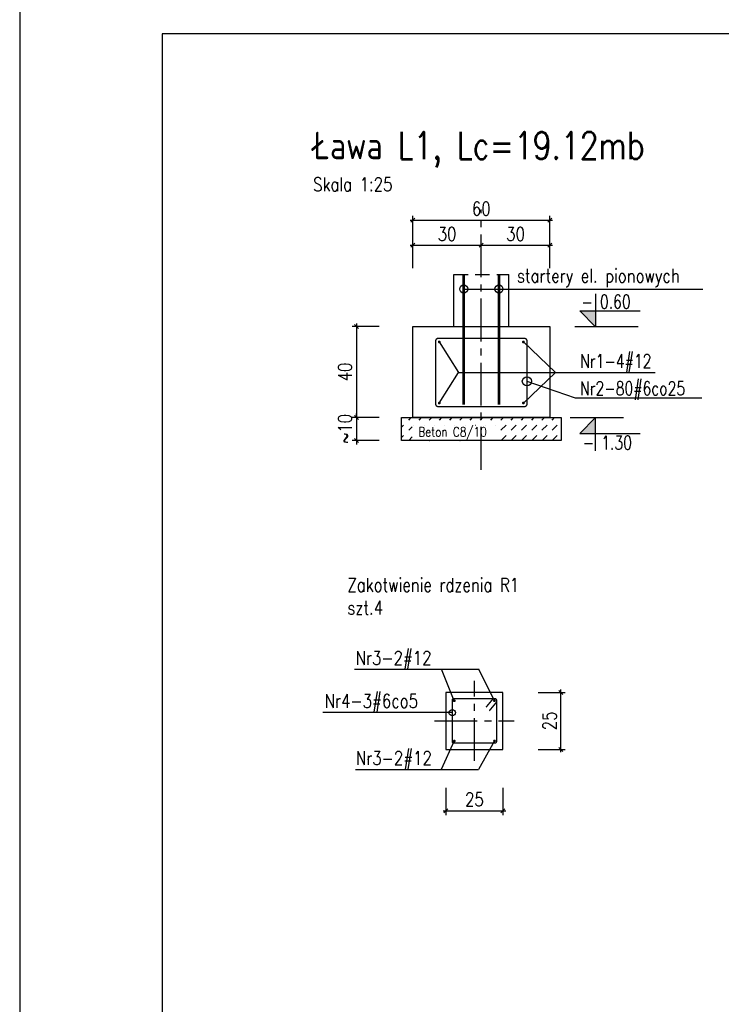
# Model space of a CAD drawing. Header units: millimetres. Extents: x 1283012 to 1317293, y -98285 to -69720.
# Tile 8 of 24: x 1285037 to 1288113, y -84599 to -80282. Entities that reach past the tile are written whole.
import ezdxf

# ---------------------------------------------------------------- set-up
doc = ezdxf.new("R2010")
doc.units = ezdxf.units.MM
doc.header["$LTSCALE"] = 250
for name, pattern in [('CENTER2', [1.125, 0.75, -0.125, 0.125, -0.125]), ('DASHED2', [0.375, 0.25, -0.125]), ('PRZERYWANA', [0.282222, 0.141111, -0.141111])]:
    doc.linetypes.add(name, pattern=pattern)
for name, color, linetype in [('11 - opisy TXT2', 4, 'Continuous'), ('111 - opisy TXT3', 2, 'Continuous'), ('2 - linie odniesienia opisy', 8, 'Continuous'), ('3', 4, 'Continuous'), ('3 - linia 1', 1, 'Continuous'), ('33 - linia 2', 3, 'Continuous'), ('44 - osie 2', 6, 'CENTER2'), ('5', 8, 'Continuous'), ('55 - cienka przerywana 2', 1, 'DASHED2'), ('77', 8, 'Continuous'), ('8 - zbrojenie', 8, 'Continuous'), ('9 - kreskowanie', 1, 'Continuous')]:
    doc.layers.add(name, color=color, linetype=linetype)
doc.styles.add('TXT1.5', font='simplex.shx', dxfattribs={"width": 0.8, "height": 42})
doc.styles.add('TXT2', font='simplex.shx', dxfattribs={"width": 0.8, "height": 60})
doc.styles.add('TXT3', font='simplex.shx', dxfattribs={"width": 0.8, "height": 120})
doc.dimstyles.new('Kopia R1', dxfattribs={"dimtxt": 60, "dimasz": 35, "dimexe": 17.5, "dimexo": 37.5, "dimgap": 1.5, "dimtad": 0, "dimdec": 0, "dimlfac": 0.1, "dimzin": 0, "dimdsep": 46, "dimtxsty": 'TXT3', "dimblk": 'DOTBLANK', "dimblk1": 'DOTBLANK', "dimblk2": 'OBLIQUE', "dimcen": -3, "dimdle": 12.5, "dimclrt": 4, "dimadec": 0, "dimazin": 0, "dimtfac": 0.75, "dimtdec": 0, "dimtix": 1, "dimtmove": 2, "dimatfit": 3, "dimldrblk": 'DOTBLANK', "dimfxl": 17.5, "dimfxlon": 1, "dimtvp": 0.75, "dimtolj": 1, "dimtzin": 0, "dimarcsym": 0})
doc.dimstyles.new('R1 - centymetry', dxfattribs={"dimtxt": 60, "dimasz": 17.5, "dimexe": 18.75, "dimexo": 18.75, "dimgap": 20, "dimtad": 1, "dimdec": 1, "dimlfac": 0.1, "dimrnd": 0.5, "dimdsep": 46, "dimtxsty": 'TXT2', "dimblk1": 'OBLIQUE', "dimblk2": 'OBLIQUE', "dimsah": 1, "dimcen": -0.75, "dimdle": 12.5, "dimclrt": 4, "dimadec": 0, "dimazin": 0, "dimtfac": 0.75, "dimtdec": 1, "dimtix": 1, "dimtmove": 2, "dimatfit": 3, "dimldrblk": 'OBLIQUE', "dimfxl": 100, "dimfxlon": 1, "dimtvp": 0.75, "dimtolj": 1, "dimtzin": 0, "dimarcsym": 0})

# ---------------------------------------------------------------- blocks, each defined once
blk = doc.blocks.new('_OBLIQUE')
at = {"color": 0, "linetype": 'ByBlock'}
blk.add_line((-0.5, -0.5), (0.5, 0.5), dxfattribs=at)
blk = doc.blocks.new('*D111')
at = {"layer": '2 - linie odniesienia opisy', "color": 0, "lineweight": -2, "transparency": 16777216}
for p, q in [((1286513.2, -81614.2), (1286513.2, -82039.2)), ((1286613.2, -81626.7), (1286494.4, -81626.7)), ((1286613.2, -82026.7), (1286494.4, -82026.7))]:
    blk.add_line(p, q, dxfattribs=at)
at = {"layer": 'Defpoints', "color": 0, "transparency": 16777216}
for p in [(1286760.7, -81626.7), (1286513.2, -82026.7), (1286760.7, -82026.7)]:
    blk.add_point(p, dxfattribs=at)
at = {"layer": '2 - linie odniesienia opisy', "color": 0, "lineweight": -2, "transparency": 16777216, "xscale": 17.5, "yscale": 17.5, "zscale": 17.5}
for p, rotation in [((1286513.2, -81626.7), 90), ((1286513.2, -82026.7), 270)]:
    blk.add_blockref('_OBLIQUE', p, dxfattribs=dict(at, rotation=rotation))
at = {"layer": '2 - linie odniesienia opisy', "color": 4, "transparency": 16777216, "insert": (1286463.2, -81826.7), "char_height": 60, "attachment_point": 5, "rotation": 90, "style": 'TXT2'}
blk.add_mtext('\\A1;40', dxfattribs=at)
blk = doc.blocks.new('*D112')
at = {"layer": '2 - linie odniesienia opisy', "color": 0, "lineweight": -2, "transparency": 16777216}
for p, q in [((1286513.2, -82026.7), (1286513.2, -82009.2)), ((1286613.2, -82026.7), (1286494.4, -82026.7)), ((1286513.2, -82014.2), (1286513.2, -82139.2)), ((1286613.2, -82126.7), (1286494.4, -82126.7)), ((1286513.2, -82126.7), (1286513.2, -82144.2))]:
    blk.add_line(p, q, dxfattribs=at)
at = {"layer": 'Defpoints', "color": 0, "transparency": 16777216}
for p in [(1286697.8, -82026.7), (1286513.2, -82126.7), (1286710.7, -82126.7)]:
    blk.add_point(p, dxfattribs=at)
at = {"layer": '2 - linie odniesienia opisy', "color": 0, "lineweight": -2, "transparency": 16777216, "xscale": 17.5, "yscale": 17.5, "zscale": 17.5}
for p, rotation in [((1286513.2, -82026.7), 270), ((1286513.2, -82126.7), 90)]:
    blk.add_blockref('_OBLIQUE', p, dxfattribs=dict(at, rotation=rotation))
at = {"layer": '2 - linie odniesienia opisy', "color": 4, "transparency": 16777216, "insert": (1286463.2, -82076.7), "char_height": 60, "attachment_point": 5, "rotation": 90, "style": 'TXT2'}
blk.add_mtext('\\A1;~10', dxfattribs=at)
blk = doc.blocks.new('*D113')
at = {"layer": '2 - linie odniesienia opisy', "color": 0, "lineweight": -2, "transparency": 16777216}
for p, q in [((1286748.2, -81271.2), (1287073.2, -81271.2)), ((1286760.7, -81371.2), (1286760.7, -81252.5)), ((1287060.7, -81371.2), (1287060.7, -81252.5))]:
    blk.add_line(p, q, dxfattribs=at)
at = {"layer": 'Defpoints', "color": 0, "transparency": 16777216}
for p in [(1287060.7, -81271.2), (1287060.7, -81537.6), (1286760.7, -81626.7)]:
    blk.add_point(p, dxfattribs=at)
at = {"layer": '2 - linie odniesienia opisy', "color": 0, "lineweight": -2, "transparency": 16777216, "xscale": 17.5, "yscale": 17.5, "zscale": 17.5, "rotation": 180}
blk.add_blockref('_OBLIQUE', (1286760.7, -81271.2), dxfattribs=at)
at = {"layer": '2 - linie odniesienia opisy', "color": 0, "lineweight": -2, "transparency": 16777216, "xscale": 17.5, "yscale": 17.5, "zscale": 17.5}
blk.add_blockref('_OBLIQUE', (1287060.7, -81271.2), dxfattribs=at)
at = {"layer": '2 - linie odniesienia opisy', "color": 4, "transparency": 16777216, "insert": (1286910.7, -81221.2), "char_height": 60, "attachment_point": 5, "style": 'TXT2'}
blk.add_mtext('\\A1;30', dxfattribs=at)
blk = doc.blocks.new('*D114')
at = {"layer": '2 - linie odniesienia opisy', "color": 0, "lineweight": -2, "transparency": 16777216}
for p, q in [((1287048.2, -81271.2), (1287373.2, -81271.2)), ((1287060.7, -81371.2), (1287060.7, -81252.5)), ((1287360.7, -81371.2), (1287360.7, -81252.5))]:
    blk.add_line(p, q, dxfattribs=at)
at = {"layer": 'Defpoints', "color": 0, "transparency": 16777216}
for p in [(1287360.7, -81271.2), (1287060.7, -81537.6), (1287360.7, -81626.7)]:
    blk.add_point(p, dxfattribs=at)
at = {"layer": '2 - linie odniesienia opisy', "color": 0, "lineweight": -2, "transparency": 16777216, "xscale": 17.5, "yscale": 17.5, "zscale": 17.5, "rotation": 180}
blk.add_blockref('_OBLIQUE', (1287060.7, -81271.2), dxfattribs=at)
at = {"layer": '2 - linie odniesienia opisy', "color": 0, "lineweight": -2, "transparency": 16777216, "xscale": 17.5, "yscale": 17.5, "zscale": 17.5}
blk.add_blockref('_OBLIQUE', (1287360.7, -81271.2), dxfattribs=at)
at = {"layer": '2 - linie odniesienia opisy', "color": 4, "transparency": 16777216, "insert": (1287210.7, -81221.2), "char_height": 60, "attachment_point": 5, "style": 'TXT2'}
blk.add_mtext('\\A1;30', dxfattribs=at)
blk = doc.blocks.new('*D115')
at = {"layer": '2 - linie odniesienia opisy', "color": 0, "lineweight": -2, "transparency": 16777216}
for p, q in [((1286760.7, -81260.9), (1286760.7, -81142.1)), ((1287360.7, -81260.9), (1287360.7, -81142.1)), ((1286748.2, -81160.9), (1287373.2, -81160.9))]:
    blk.add_line(p, q, dxfattribs=at)
at = {"layer": 'Defpoints', "color": 0, "transparency": 16777216}
for p in [(1287360.7, -81160.9), (1286760.7, -81626.7), (1287360.7, -81626.7)]:
    blk.add_point(p, dxfattribs=at)
at = {"layer": '2 - linie odniesienia opisy', "color": 0, "lineweight": -2, "transparency": 16777216, "xscale": 17.5, "yscale": 17.5, "zscale": 17.5, "rotation": 180}
blk.add_blockref('_OBLIQUE', (1286760.7, -81160.9), dxfattribs=at)
at = {"layer": '2 - linie odniesienia opisy', "color": 0, "lineweight": -2, "transparency": 16777216, "xscale": 17.5, "yscale": 17.5, "zscale": 17.5}
blk.add_blockref('_OBLIQUE', (1287360.7, -81160.9), dxfattribs=at)
at = {"layer": '2 - linie odniesienia opisy', "color": 4, "transparency": 16777216, "insert": (1287060.7, -81110.9), "char_height": 60, "attachment_point": 5, "style": 'TXT2'}
blk.add_mtext('\\A1;60', dxfattribs=at)
blk = doc.blocks.new('poz')
at = {"layer": '2 - linie odniesienia opisy', "linetype": 'Continuous'}
blk.add_lwpolyline([(0, 58), (0, 0), (-27.4, 28), (78.3, 28)], dxfattribs=at)
at = {"layer": '2 - linie odniesienia opisy', "color": 4, "linetype": 'Continuous', "style": 'TXT2', "width": 0.75}
blk.add_attdef('POZ', (-29.7, 32), '', height=24, dxfattribs=at)
blk = doc.blocks.new('*D183')
at = {"layer": '2 - linie odniesienia opisy', "color": 0, "lineweight": -2, "transparency": 16777216}
for p, q in [((1286905.4, -83650.4), (1286905.4, -83769.1)), ((1287155.4, -83650.4), (1287155.4, -83769.1)), ((1286892.9, -83750.4), (1287167.9, -83750.4))]:
    blk.add_line(p, q, dxfattribs=at)
at = {"layer": 'Defpoints', "color": 0, "transparency": 16777216}
for p in [(1286905.4, -83481.1), (1287155.4, -83481.1), (1287155.4, -83750.4)]:
    blk.add_point(p, dxfattribs=at)
at = {"layer": '2 - linie odniesienia opisy', "color": 0, "lineweight": -2, "transparency": 16777216, "xscale": 17.5, "yscale": 17.5, "zscale": 17.5, "rotation": 180}
blk.add_blockref('_OBLIQUE', (1286905.4, -83750.4), dxfattribs=at)
at = {"layer": '2 - linie odniesienia opisy', "color": 0, "lineweight": -2, "transparency": 16777216, "xscale": 17.5, "yscale": 17.5, "zscale": 17.5}
blk.add_blockref('_OBLIQUE', (1287155.4, -83750.4), dxfattribs=at)
at = {"layer": '2 - linie odniesienia opisy', "color": 4, "transparency": 16777216, "insert": (1287030.4, -83700.4), "char_height": 60, "attachment_point": 5, "style": 'TXT2'}
blk.add_mtext('\\A1;25', dxfattribs=at)
blk = doc.blocks.new('*D184')
at = {"layer": '2 - linie odniesienia opisy', "color": 0, "lineweight": -2, "transparency": 16777216}
for p, q in [((1287409.7, -83493.6), (1287409.7, -83218.6)), ((1287309.7, -83231.1), (1287428.5, -83231.1)), ((1287309.7, -83481.1), (1287428.5, -83481.1))]:
    blk.add_line(p, q, dxfattribs=at)
at = {"layer": 'Defpoints', "color": 0, "transparency": 16777216}
for p in [(1286905.4, -83231.1), (1287409.7, -83231.1), (1286905.4, -83481.1)]:
    blk.add_point(p, dxfattribs=at)
at = {"layer": '2 - linie odniesienia opisy', "color": 0, "lineweight": -2, "transparency": 16777216, "xscale": 17.5, "yscale": 17.5, "zscale": 17.5}
for p, rotation in [((1287409.7, -83231.1), 90), ((1287409.7, -83481.1), 270)]:
    blk.add_blockref('_OBLIQUE', p, dxfattribs=dict(at, rotation=rotation))
at = {"layer": '2 - linie odniesienia opisy', "color": 4, "transparency": 16777216, "insert": (1287359.7, -83356.1), "char_height": 60, "attachment_point": 5, "rotation": 90, "style": 'TXT2'}
blk.add_mtext('\\A1;25', dxfattribs=at)
blk = doc.blocks.new('_DotBlank')
at = {"color": 0, "linetype": 'ByBlock', "lineweight": -2}
blk.add_line((-0.5, 0), (-1, 0), dxfattribs=at)
blk.add_circle((0, 0), 0.5, dxfattribs=at)

msp = doc.modelspace()

# ---------------------------------------------------------------- hatches: boundary and pattern name
at = {"layer": '2 - linie odniesienia opisy'}
for points in [[(1287492.87, -81558.85), (1287561.27, -81628.85), (1287561.27, -81558.85)], [(1287492.85, -82096.7), (1287561.25, -82026.7), (1287561.25, -82096.7)]]:
    msp.add_hatch(color=256, dxfattribs=at).paths.add_polyline_path(points)
at = {"layer": '9 - kreskowanie'}
h = msp.add_hatch(dxfattribs=at)
h.set_pattern_fill('DASH', color=8, scale=10, angle=45)
h.set_pattern_definition([(45, (106377.813, 20382.49), (0, 44.9012806), [31.75, -31.75])])
h.paths.add_polyline_path([(1286710.71, -82026.7), (1287410.71, -82026.7), (1287410.71, -82126.7), (1286710.71, -82126.7)])
h.paths.add_polyline_path([(1286758.2, -82127.48), (1287132.49, -82127.48), (1287132.49, -82059.9), (1286758.2, -82059.9)])

# ---------------------------------------------------------------- linework, layer by layer
at = {"layer": '111 - opisy TXT3'}
msp.add_lwpolyline([(1285662.38, -87519.75), (1295412.38, -87519.75), (1295412.38, -80344.75), (1285662.38, -80344.75)], close=True, dxfattribs=at)
at = {"layer": '2 - linie odniesienia opisy'}
for p, q in [((1287561.27, -81628.85), (1287492.87, -81558.85)), ((1287747.68, -81628.85), (1287470.64, -81628.85))]:
    msp.add_line(p, q, dxfattribs=at)
msp.add_lwpolyline([(1285037.38, -87644.75), (1295537.38, -87644.75), (1295537.38, -80219.75), (1285037.38, -80219.75)], close=True, dxfattribs=at)
for points in [[(1286876.28, -81694.98), (1286960.93, -81828.85)], [(1287245.18, -81694.98), (1287385.87, -81828.85)], [(1286876.28, -81962.72), (1286960.93, -81828.85)], [(1286960.93, -81828.85), (1287822.86, -81828.85)], [(1287245.18, -81962.72), (1287385.87, -81828.85)], [(1287260.73, -81867.53), (1287472.01, -81940.4), (1288027.55, -81940.4)], [(1287450.27, -82026.7), (1287684.58, -82026.7)], [(1286933.39, -83319.97), (1286365.38, -83319.97)]]:
    msp.add_lwpolyline(points, dxfattribs=at)
at = {"layer": '2 - linie odniesienia opisy', "const_width": 6}
for points in [[(1287121.39, -83453.1), (1286939.39, -83453.1, -0.4142136), (1286933.39, -83447.1), (1286933.39, -83265.1, -0.4142136), (1286939.39, -83259.1), (1287121.39, -83259.1, -0.4142136), (1287127.39, -83265.1), (1287127.39, -83447.1, -0.4142136)], [(1286945.39, -83268.1, 1), (1286939.39, -83268.1, 1)], [(1287115.39, -83268.1, -1), (1287121.39, -83268.1, -1)], [(1286945.39, -83444.1, -1), (1286939.39, -83444.1, -1)], [(1287115.39, -83444.1, 1), (1287121.39, -83444.1, 1)]]:
    msp.add_lwpolyline(points, format="xyb", close=True, dxfattribs=at)
for points in [[(1287112.09, -83259.4), (1287081.54, -83296.08)], [(1287126.39, -83275.22), (1287095.83, -83311.9)]]:
    msp.add_lwpolyline(points, dxfattribs=at)
at = {"layer": '2 - linie odniesienia opisy'}
for centre, radius in [((1287138.03, -81462.91), 17.5), ((1287260.73, -81867.53), 20.29), ((1286933.39, -83319.97), 14)]:
    msp.add_circle(centre, radius, dxfattribs=at)
at = {"layer": '3 - linia 1'}
for points in [[(1286940.73, -81626.7), (1286940.73, -81399.35)], [(1287180.73, -81626.7), (1287180.73, -81399.35)]]:
    msp.add_lwpolyline(points, dxfattribs=at)
msp.add_lwpolyline([(1286710.71, -82026.7), (1287410.71, -82026.7), (1287410.71, -82126.7), (1286710.71, -82126.7)], close=True, dxfattribs=at)
at = {"layer": '33 - linia 2'}
msp.add_lwpolyline([(1287180.73, -81626.7), (1287360.71, -81626.7), (1287360.71, -82026.7), (1286760.71, -82026.7), (1286760.71, -81626.7), (1287180.73, -81626.7)], dxfattribs=at)
msp.add_lwpolyline([(1286905.39, -83481.1), (1287155.39, -83481.1), (1287155.39, -83231.1), (1286905.39, -83231.1)], close=True, dxfattribs=at)
at = {"layer": '44 - osie 2'}
msp.add_line((1287060.71, -82255.01), (1287060.7, -81114.44), dxfattribs=at)
for points in [[(1287030.39, -83531.1), (1287030.39, -83181.1)], [(1286855.39, -83356.1), (1287205.39, -83356.1)]]:
    msp.add_lwpolyline(points, dxfattribs=at)
at = {"layer": '5'}
for p, q in [((1286942.39, -83268.1), (1286886.9, -83130.09)), ((1287118.39, -83268.1), (1287049.9, -83130.09)), ((1286942.39, -83444.1), (1286885.16, -83569.11)), ((1287118.39, -83444.1), (1287048.16, -83569.11))]:
    msp.add_line(p, q, dxfattribs=at)
at = {"layer": '55 - cienka przerywana 2'}
msp.add_lwpolyline([(1286940.73, -81399.35), (1287180.73, -81399.35)], dxfattribs=at)
at = {"layer": '77'}
for points in [[(1286504.71, -83130.09), (1287049.9, -83130.09)], [(1286509.06, -83569.11), (1287048.16, -83569.11)]]:
    msp.add_lwpolyline(points, dxfattribs=at)
at = {"layer": '8 - zbrojenie', "linetype": 'PRZERYWANA', "const_width": 12}
for points in [[(1286983.43, -81969.91), (1286983.43, -81399.35)], [(1287138.03, -81969.91), (1287138.03, -81399.35)]]:
    msp.add_lwpolyline(points, dxfattribs=at)
at = {"layer": '8 - zbrojenie', "const_width": 6}
for points in [[(1286872.73, -81678.85), (1287248.73, -81678.85, -0.4142136), (1287260.73, -81690.85), (1287260.73, -81966.85, -0.4142136), (1287248.73, -81978.85), (1286872.73, -81978.85, -0.4142136), (1286860.73, -81966.85), (1286860.73, -81690.85, -0.4142136)], [(1286873.28, -81694.98, 1), (1286879.28, -81694.98, 1)], [(1287248.18, -81694.98, -1), (1287242.18, -81694.98, -1)], [(1286873.28, -81962.72, -1), (1286879.28, -81962.72, -1)], [(1287248.18, -81962.72, 1), (1287242.18, -81962.72, 1)]]:
    msp.add_lwpolyline(points, format="xyb", close=True, dxfattribs=at)

# ---------------------------------------------------------------- block references
at = {"layer": '2 - linie odniesienia opisy'}
ref = msp.add_blockref('poz', (1287561.27, -81628.85), dxfattribs=dict(at, xscale=2.5, yscale=2.5, zscale=2.5))
ref.add_attrib('POZ', '- 0.60', (1287499.61, -81548.84), dxfattribs={"layer": '5', "color": 4, "linetype": 'Continuous', "height": 60, "style": 'TXT3', "width": 0.75})
ref = msp.add_blockref('poz', (1287561.27, -82026.7), dxfattribs=dict(at, xscale=-2.5, yscale=2.5, zscale=2.5, rotation=180))
ref.add_attrib('POZ', '- 1.30', (1287505.18, -82166.49), dxfattribs={"color": 4, "linetype": 'Continuous', "height": 60, "style": 'TXT2', "width": 0.75})

# ---------------------------------------------------------------- texts
at = {"layer": '11 - opisy TXT2'}
for s, height, style, width, p in [('Nr1-4#12', 60, 'TXT3', 0.75, (1287493.9, -81808.85)), ('Nr2-80#6co25', 60, 'TXT3', 0.75, (1287493.51, -81928.3)), ('Beton C8/10', 42, 'TXT1.5', 0.8, (1286784.77, -82110.06)), ('Nr3-2#12', 60, 'TXT2', 0.8, (1286509.55, -83110.09)), ('Nr3-2#12', 60, 'TXT2', 0.8, (1286510.82, -83549.11))]:
    msp.add_text(s, height=height, dxfattribs=dict(at, style=style, width=width)).set_placement(p)
at = {"layer": '11 - opisy TXT2', "insert": (1287216.79, -81374.59), "char_height": 60, "attachment_point": 1, "style": 'TXT3'}
msp.add_mtext_dynamic_manual_height_columns('startery el. pionowych', width=1405.9385, gutter_width=600, heights=[0], dxfattribs=at)
at = {"layer": '111 - opisy TXT3', "insert": (1286323.53, -80773.82), "char_height": 120, "attachment_point": 1, "style": 'TXT2'}
msp.add_mtext_dynamic_manual_height_columns('Ława L1, Lc=19.12mb\\P{\\A1;\\H0.5x;\\C4;Skala 1:25}', width=1638.8927, gutter_width=700, heights=[0], dxfattribs=at)
at = {"layer": '3', "char_height": 60, "width": 1008.8801, "attachment_point": 1, "style": 'TXT2'}
for s, insert in [('\\A1;Zakotwienie rdzenia R1\\Pszt.4', (1286473.67, -82729.9)), ('\\A1;Nr4-3#6co5', (1286373.88, -83238.54))]:
    msp.add_mtext(s, dxfattribs=dict(at, insert=insert))

# ---------------------------------------------------------------- dimensions: what is measured, and where the dimension line sits
at = {"layer": '2 - linie odniesienia opisy'}
for base, p1, p2, picture, middle in [((1287360.71, -81160.85), (1286760.71, -81626.7), (1287360.71, -81626.7), '*D115', (1287060.71, -81110.85)), ((1287060.7, -81271.21), (1286760.71, -81626.7), (1287060.7, -81537.64), '*D113', (1286910.7, -81221.21)), ((1287360.71, -81271.21), (1287060.7, -81537.64), (1287360.71, -81626.7), '*D114', (1287210.7, -81221.21)), ((1287155.39, -83750.35), (1286905.39, -83481.1), (1287155.39, -83481.1), '*D183', (1287030.39, -83700.35))]:
    dim = msp.add_linear_dim(base=base, p1=p1, p2=p2, dimstyle='R1 - centymetry', dxfattribs=at)
    dim.commit()
    dim.dimension.update_dxf_attribs({"geometry": picture, "text_midpoint": middle})
for base, p1, p2, picture, middle in [((1286513.15, -82026.7), (1286760.71, -81626.7), (1286760.71, -82026.7), '*D111', (1286463.15, -81826.7)), ((1287409.7, -83231.1), (1286905.39, -83481.1), (1286905.39, -83231.1), '*D184', (1287359.7, -83356.1))]:
    dim = msp.add_linear_dim(base=base, p1=p1, p2=p2, angle=90, dimstyle='R1 - centymetry', dxfattribs=at)
    dim.commit()
    dim.dimension.update_dxf_attribs({"geometry": picture, "text_midpoint": middle})
dim = msp.add_linear_dim(base=(1286513.15, -82126.7), p1=(1286697.81, -82026.7), p2=(1286710.71, -82126.7), angle=90, text='~10', dimstyle='R1 - centymetry', dxfattribs=at)
dim.commit()
dim.dimension.update_dxf_attribs({"geometry": '*D112', "text_midpoint": (1286463.15, -82076.7)})

# ---------------------------------------------------------------- leaders
msp.add_leader([(1286983.43, -81462.91), (1288031.98, -81462.91)], dimstyle='Kopia R1', override={"dimgap": 1.5, "dimtad": 0}, dxfattribs=at)

doc.saveas('drawing.dxf')
